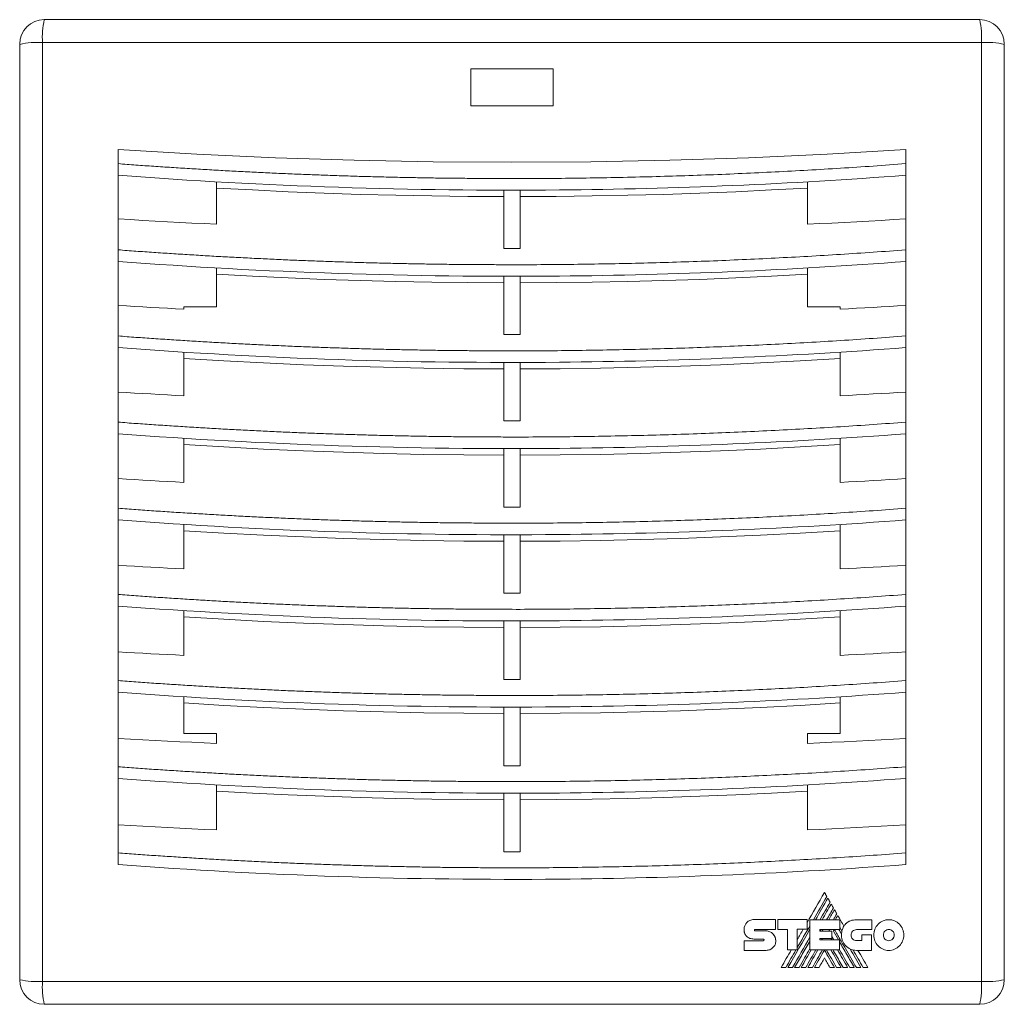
# Model space of a CAD drawing. Header units: millimetres. Extents: x 33 to 384, y 30 to 261.
# Tile 4 of 5: x 145 to 265, y 141 to 261. Entities that reach past the tile are written whole.
import ezdxf

# ---------------------------------------------------------------- set-up
doc = ezdxf.new("R2010")
doc.units = ezdxf.units.MM

msp = doc.modelspace()

# ---------------------------------------------------------------- linework, layer by layer
at = {"color": 7, "linetype": 'Continuous', "lineweight": 15}
for p, q in [((147.72, 260.54), (261.72, 260.54)), ((144.72, 143.54), (144.72, 257.54)), ((147.51, 257.75), (147.51, 143.32)), ((261.94, 257.75), (147.51, 257.75)), ((261.94, 143.32), (261.94, 257.75)), ((264.72, 257.54), (264.72, 143.54)), ((209.72, 254.54), (199.72, 254.54)), ((199.72, 254.54), (199.72, 250.04)), ((209.72, 250.04), (209.72, 254.54)), ((199.72, 250.04), (209.72, 250.04)), ((156.72, 244.7), (156.72, 242.99)), ((252.72, 244.7), (252.72, 242.99)), ((156.72, 242.99), (156.72, 241.57)), ((252.72, 242.99), (252.72, 241.57)), ((156.72, 241.57), (156.72, 234.17)), ((252.72, 234.17), (252.72, 241.57)), ((168.72, 235.6), (168.72, 240.78)), ((240.72, 240.78), (240.72, 235.6)), ((203.72, 232.67), (203.72, 239.76)), ((205.72, 239.76), (205.72, 232.67)), ((156.72, 234.17), (156.72, 232.49)), ((252.72, 234.17), (252.72, 232.49)), ((156.72, 232.49), (156.72, 231.07)), ((252.72, 232.49), (252.72, 231.07)), ((156.72, 231.07), (156.72, 223.64)), ((252.72, 223.64), (252.72, 231.07)), ((168.72, 225.54), (168.72, 230.28)), ((203.72, 222.16), (203.72, 229.26)), ((205.72, 229.26), (205.72, 222.16)), ((240.72, 230.28), (240.72, 225.54)), ((164.72, 225.54), (168.72, 225.54)), ((240.72, 225.54), (244.72, 225.54)), ((156.72, 223.64), (156.72, 221.99)), ((252.72, 223.64), (252.72, 221.99)), ((156.72, 221.99), (156.72, 220.57)), ((252.72, 221.99), (252.72, 220.57)), ((156.72, 220.57), (156.72, 213.11)), ((164.72, 214.7), (164.72, 220.02)), ((244.72, 220.02), (244.72, 214.7)), ((252.72, 213.11), (252.72, 220.57)), ((203.72, 211.65), (203.72, 218.76)), ((205.72, 218.76), (205.72, 211.65)), ((156.72, 213.11), (156.72, 211.49)), ((252.72, 213.11), (252.72, 211.49)), ((156.72, 211.49), (156.72, 210.07)), ((252.72, 211.49), (252.72, 210.07)), ((156.72, 210.07), (156.72, 202.59)), ((252.72, 202.59), (252.72, 210.07)), ((164.72, 204.15), (164.72, 209.52)), ((244.72, 209.52), (244.72, 204.15)), ((203.72, 201.14), (203.72, 208.26)), ((205.72, 208.26), (205.72, 201.14)), ((156.72, 202.59), (156.72, 200.99)), ((252.72, 202.59), (252.72, 200.99)), ((156.72, 200.99), (156.72, 199.57)), ((252.72, 200.99), (252.72, 199.57)), ((156.72, 199.57), (156.72, 192.06)), ((252.72, 192.06), (252.72, 199.57)), ((164.72, 193.61), (164.72, 199.02)), ((244.72, 199.02), (244.72, 193.61)), ((203.72, 190.63), (203.72, 197.76)), ((205.72, 197.76), (205.72, 190.63)), ((156.72, 192.06), (156.72, 190.49)), ((252.72, 192.06), (252.72, 190.49)), ((156.72, 190.49), (156.72, 189.07)), ((252.72, 190.49), (252.72, 189.07)), ((156.72, 189.07), (156.72, 181.53)), ((164.72, 183.06), (164.72, 188.52)), ((244.72, 188.52), (244.72, 183.06)), ((252.72, 181.53), (252.72, 189.07)), ((203.72, 180.13), (203.72, 187.26)), ((205.72, 187.26), (205.72, 180.13)), ((156.72, 181.53), (156.72, 179.99)), ((252.72, 181.53), (252.72, 179.99)), ((156.72, 179.99), (156.72, 178.57)), ((252.72, 179.99), (252.72, 178.57)), ((156.72, 178.57), (156.72, 171.01)), ((164.72, 173.54), (164.72, 178.02)), ((244.72, 178.02), (244.72, 173.54)), ((252.72, 171.01), (252.72, 178.57)), ((203.72, 169.62), (203.72, 176.76)), ((205.72, 176.76), (205.72, 169.62)), ((168.72, 173.54), (164.72, 173.54)), ((168.72, 172.33), (168.72, 173.54)), ((244.72, 173.54), (240.72, 173.54)), ((240.72, 173.54), (240.72, 172.33)), ((156.72, 171.01), (156.72, 169.49)), ((252.72, 171.01), (252.72, 169.49)), ((156.72, 169.49), (156.72, 168.07)), ((252.72, 169.49), (252.72, 168.07)), ((156.72, 168.07), (156.72, 160.48)), ((252.72, 160.48), (252.72, 168.07)), ((168.72, 161.79), (168.72, 167.28)), ((240.72, 167.28), (240.72, 161.79)), ((203.72, 159.11), (203.72, 166.26)), ((205.72, 166.26), (205.72, 159.11)), ((156.72, 160.48), (156.72, 158.99)), ((252.72, 160.48), (252.72, 158.99)), ((156.72, 158.99), (156.72, 157.57)), ((252.72, 158.99), (252.72, 157.57)), ((240.68, 150.86), (237.12, 150.86)), ((248.56, 150.84), (246.7, 150.84)), ((234.33, 149.67), (236.85, 149.67)), ((242.24, 149.66), (244.67, 149.66)), ((243.69, 149.46), (242.24, 149.46)), ((248.52, 149.01), (247.34, 149.01)), ((248.52, 147.11), (248.52, 149.01)), ((235.36, 148.29), (233, 148.29)), ((244.65, 148.38), (242.24, 148.38)), ((241.59, 145.03), (242.14, 145.03)), ((147.51, 143.32), (261.94, 143.32)), ((261.72, 140.54), (147.72, 140.54))]:
    msp.add_line(p, q, dxfattribs=at)
at = {"color": 7, "linetype": 'Continuous', "lineweight": 0}
for p, q in [((164.72, 225.25), (164.72, 225.54)), ((244.72, 225.54), (244.72, 225.25)), ((236.85, 150.86), (234.17, 150.86)), ((236.85, 149.67), (236.85, 150.86)), ((237.12, 150.86), (237.12, 149.67)), ((240.68, 149.68), (240.68, 150.86)), ((244.67, 150.85), (241.04, 150.85)), ((241.04, 150.85), (241.04, 147.16)), ((244.67, 149.66), (244.67, 150.85)), ((248.56, 149.64), (248.56, 150.84)), ((233, 149.66), (233, 149.66)), ((233, 149.66), (233, 149.66)), ((235.7, 149.48), (234.33, 149.48)), ((237.12, 149.67), (238.28, 149.67)), ((238.28, 149.67), (238.28, 147.16)), ((239.49, 147.16), (239.49, 149.68)), ((239.49, 149.68), (240.68, 149.68)), ((242.24, 149.46), (242.24, 149.66)), ((243.69, 148.56), (243.69, 149.46)), ((243.95, 148.38), (243.69, 148.84)), ((244.5, 148.38), (243.89, 149.44)), ((244.5, 148.38), (243.89, 149.44)), ((246.7, 149.64), (248.56, 149.64)), ((247.34, 149.01), (247.34, 148.3)), ((233, 148.29), (233, 147.11)), ((234.18, 148.49), (235.36, 148.49)), ((242.24, 148.38), (242.24, 148.56)), ((242.24, 148.56), (243.69, 148.56)), ((244.65, 147.16), (244.65, 148.38)), ((247.34, 148.3), (246.7, 148.3)), ((233, 147.11), (235.7, 147.11)), ((238.28, 147.16), (239.49, 147.16)), ((241.04, 147.16), (244.65, 147.16)), ((246.71, 147.11), (248.52, 147.11)), ((237.53, 145.03), (238.1, 145.03)), ((238.36, 145.03), (238.91, 145.03)), ((239.17, 145.03), (239.72, 145.03)), ((239.97, 145.03), (240.52, 145.03)), ((240.78, 145.03), (241.33, 145.03)), ((243.47, 145.03), (244.02, 145.03)), ((244.27, 145.03), (244.83, 145.03)), ((245.08, 145.03), (245.63, 145.03)), ((245.88, 145.03), (246.44, 145.03)), ((246.69, 145.03), (247.24, 145.03)), ((247.52, 145.03), (248.08, 145.03))]:
    msp.add_line(p, q, dxfattribs=at)
at = {"color": 7, "linetype": 'Continuous', "lineweight": 15, "flags": 128}
for points in [[(252.72, 244.7), (243.14, 244.15), (233.55, 243.72), (223.94, 243.42), (214.34, 243.23), (204.72, 243.17), (195.11, 243.23), (185.5, 243.42), (175.9, 243.72), (166.3, 244.15), (156.72, 244.7)], [(168.72, 235.6), (167.22, 235.68), (165.72, 235.75), (164.22, 235.83), (162.72, 235.91), (161.22, 236), (159.72, 236.08), (158.22, 236.17), (156.72, 236.27)], [(252.72, 236.27), (251.22, 236.17), (249.72, 236.08), (248.23, 236), (246.73, 235.91), (245.23, 235.83), (243.72, 235.75), (242.22, 235.68), (240.72, 235.6)], [(203.72, 232.67), (203.97, 232.67), (204.22, 232.67), (204.47, 232.67), (204.72, 232.67), (204.97, 232.67), (205.22, 232.67), (205.47, 232.67), (205.72, 232.67)], [(164.72, 225.25), (163.72, 225.3), (162.72, 225.36), (161.72, 225.41), (160.72, 225.47), (159.72, 225.53), (158.72, 225.59), (157.72, 225.65), (156.72, 225.71)], [(252.72, 225.71), (251.72, 225.65), (250.72, 225.59), (249.72, 225.53), (248.72, 225.47), (247.72, 225.41), (246.72, 225.36), (245.72, 225.3), (244.72, 225.25)], [(203.72, 222.16), (203.97, 222.16), (204.22, 222.16), (204.47, 222.16), (204.72, 222.16), (204.97, 222.16), (205.22, 222.16), (205.47, 222.16), (205.72, 222.16)], [(164.72, 214.7), (163.72, 214.75), (162.72, 214.81), (161.72, 214.86), (160.72, 214.92), (159.72, 214.97), (158.72, 215.03), (157.72, 215.09), (156.72, 215.15)], [(252.72, 215.15), (251.72, 215.09), (250.72, 215.03), (249.72, 214.97), (248.72, 214.92), (247.72, 214.86), (246.72, 214.81), (245.72, 214.75), (244.72, 214.7)], [(203.72, 211.65), (203.97, 211.65), (204.22, 211.65), (204.47, 211.65), (204.72, 211.65), (204.97, 211.65), (205.22, 211.65), (205.47, 211.65), (205.72, 211.65)], [(164.72, 204.15), (163.72, 204.2), (162.72, 204.26), (161.72, 204.31), (160.72, 204.36), (159.72, 204.42), (158.72, 204.48), (157.72, 204.54), (156.72, 204.6)], [(252.72, 204.6), (251.72, 204.54), (250.72, 204.48), (249.72, 204.42), (248.72, 204.36), (247.72, 204.31), (246.72, 204.26), (245.72, 204.2), (244.72, 204.15)], [(203.72, 201.14), (203.97, 201.14), (204.22, 201.14), (204.47, 201.14), (204.72, 201.14), (204.97, 201.14), (205.22, 201.14), (205.47, 201.14), (205.72, 201.14)], [(164.72, 193.61), (163.72, 193.66), (162.72, 193.71), (161.72, 193.76), (160.72, 193.81), (159.72, 193.87), (158.72, 193.93), (157.72, 193.98), (156.72, 194.04)], [(252.72, 194.04), (251.72, 193.98), (250.72, 193.93), (249.72, 193.87), (248.72, 193.81), (247.72, 193.76), (246.72, 193.71), (245.72, 193.66), (244.72, 193.61)], [(203.72, 190.63), (203.97, 190.63), (204.22, 190.63), (204.47, 190.63), (204.72, 190.63), (204.97, 190.63), (205.22, 190.63), (205.47, 190.63), (205.72, 190.63)], [(164.72, 183.06), (163.72, 183.11), (162.72, 183.16), (161.72, 183.21), (160.72, 183.27), (159.72, 183.32), (158.72, 183.38), (157.72, 183.43), (156.72, 183.49)], [(252.72, 183.49), (251.72, 183.43), (250.72, 183.38), (249.72, 183.32), (248.72, 183.27), (247.72, 183.21), (246.72, 183.16), (245.72, 183.11), (244.72, 183.06)], [(203.72, 180.13), (203.97, 180.13), (204.22, 180.13), (204.47, 180.13), (204.72, 180.13), (204.97, 180.13), (205.22, 180.13), (205.47, 180.13), (205.72, 180.13)], [(168.72, 172.33), (167.22, 172.4), (165.72, 172.47), (164.22, 172.54), (162.72, 172.62), (161.22, 172.69), (159.72, 172.77), (158.22, 172.86), (156.72, 172.94)], [(252.72, 172.94), (251.22, 172.86), (249.72, 172.77), (248.22, 172.69), (246.72, 172.62), (245.22, 172.54), (243.72, 172.47), (242.22, 172.4), (240.72, 172.33)], [(203.72, 169.62), (203.97, 169.62), (204.22, 169.62), (204.47, 169.62), (204.72, 169.62), (204.97, 169.62), (205.22, 169.62), (205.47, 169.62), (205.72, 169.62)], [(168.72, 161.79), (167.22, 161.86), (165.72, 161.93), (164.22, 162), (162.72, 162.07), (161.22, 162.15), (159.72, 162.23), (158.22, 162.31), (156.72, 162.39)], [(252.72, 162.39), (251.22, 162.31), (249.72, 162.23), (248.22, 162.15), (246.72, 162.07), (245.22, 162), (243.72, 161.93), (242.22, 161.86), (240.72, 161.79)], [(203.72, 159.11), (203.97, 159.11), (204.22, 159.11), (204.47, 159.11), (204.72, 159.11), (204.97, 159.11), (205.22, 159.11), (205.47, 159.11), (205.72, 159.11)], [(242.81, 154.17), (242.54, 153.7), (242.28, 153.24), (242.01, 152.78), (241.74, 152.32), (241.48, 151.86), (241.21, 151.4), (240.94, 150.94), (240.68, 150.48)], [(242.27, 150.85), (242.42, 151.11), (242.57, 151.38), (242.73, 151.65), (242.88, 151.91), (243.04, 152.18), (243.19, 152.45), (243.34, 152.71), (243.5, 152.98)], [(243.5, 152.98), (243.46, 153.04), (243.43, 153.1), (243.39, 153.16), (243.36, 153.22), (243.32, 153.28), (243.29, 153.34), (243.25, 153.4), (243.22, 153.46)], [(243.07, 150.85), (243.18, 151.03), (243.28, 151.2), (243.39, 151.38), (243.49, 151.56), (243.59, 151.74), (243.7, 151.92), (243.8, 152.1), (243.9, 152.28)], [(243.89, 150.85), (243.94, 150.94), (244, 151.03), (244.05, 151.12), (244.1, 151.21), (244.15, 151.3), (244.2, 151.39), (244.26, 151.48), (244.31, 151.57)], [(244.43, 151.36), (244.39, 151.29), (244.36, 151.23), (244.32, 151.17), (244.28, 151.1), (244.25, 151.04), (244.21, 150.97), (244.17, 150.91), (244.13, 150.85)], [(241.04, 149.68), (240.7, 149.1), (240.37, 148.52), (240.03, 147.94), (239.7, 147.36), (239.36, 146.78), (239.03, 146.2), (238.69, 145.62), (238.36, 145.03)], [(239.72, 145.03), (239.88, 145.32), (240.05, 145.61), (240.21, 145.89), (240.38, 146.18), (240.54, 146.46), (240.71, 146.75), (240.87, 147.03), (241.04, 147.32)], [(241.2, 147.16), (241.04, 146.9), (240.89, 146.63), (240.74, 146.37), (240.58, 146.1), (240.43, 145.83), (240.28, 145.57), (240.12, 145.3), (239.97, 145.03)], [(240.52, 145.03), (240.68, 145.3), (240.83, 145.57), (240.99, 145.83), (241.14, 146.1), (241.29, 146.37), (241.45, 146.63), (241.6, 146.9), (241.76, 147.16)], [(242.01, 147.16), (241.85, 146.9), (241.7, 146.63), (241.55, 146.37), (241.39, 146.1), (241.24, 145.83), (241.09, 145.57), (240.93, 145.3), (240.78, 145.03)], [(241.33, 145.03), (241.49, 145.3), (241.64, 145.57), (241.8, 145.83), (241.95, 146.1), (242.1, 146.37), (242.26, 146.63), (242.41, 146.9), (242.57, 147.16)], [(242.8, 147.15), (242.65, 146.88), (242.5, 146.62), (242.35, 146.36), (242.19, 146.09), (242.04, 145.83), (241.89, 145.56), (241.74, 145.3), (241.59, 145.03)], [(243.04, 147.16), (243.19, 146.9), (243.35, 146.63), (243.5, 146.37), (243.66, 146.1), (243.81, 145.83), (243.97, 145.57), (244.12, 145.3), (244.27, 145.03)], [(244.83, 145.03), (244.67, 145.3), (244.52, 145.57), (244.36, 145.83), (244.21, 146.1), (244.05, 146.37), (243.9, 146.63), (243.75, 146.9), (243.59, 147.16)], [(248.08, 145.03), (247.94, 145.29), (247.79, 145.55), (247.64, 145.81), (247.49, 146.07), (247.34, 146.33), (247.19, 146.59), (247.04, 146.85), (246.89, 147.11)], [(242.8, 146.18), (242.89, 146.04), (242.97, 145.89), (243.05, 145.75), (243.13, 145.61), (243.22, 145.46), (243.3, 145.32), (243.38, 145.18), (243.47, 145.03)]]:
    msp.add_lwpolyline(points, dxfattribs=at)
at = {"color": 7, "linetype": 'Continuous', "lineweight": 0, "flags": 128}
for points in [[(168.72, 240.02), (173.09, 239.78), (177.46, 239.57), (181.83, 239.39), (186.21, 239.25), (190.58, 239.13), (194.96, 239.05), (199.34, 238.99), (203.72, 238.97)], [(205.72, 238.97), (210.1, 238.99), (214.48, 239.05), (218.86, 239.13), (223.24, 239.25), (227.61, 239.39), (231.99, 239.57), (236.36, 239.78), (240.72, 240.02)], [(168.72, 229.52), (173.09, 229.28), (177.46, 229.07), (181.83, 228.89), (186.21, 228.75), (190.58, 228.63), (194.96, 228.55), (199.34, 228.49), (203.72, 228.47)], [(205.72, 228.47), (210.1, 228.49), (214.48, 228.55), (218.86, 228.63), (223.24, 228.75), (227.61, 228.89), (231.99, 229.07), (236.36, 229.28), (240.72, 229.52)], [(164.72, 219.26), (169.59, 218.97), (174.45, 218.71), (179.33, 218.49), (184.2, 218.31), (189.08, 218.17), (193.96, 218.06), (198.84, 218), (203.72, 217.97)], [(205.72, 217.97), (210.6, 218), (215.49, 218.06), (220.37, 218.17), (225.24, 218.31), (230.12, 218.49), (234.99, 218.71), (239.86, 218.97), (244.72, 219.26)], [(164.72, 208.76), (169.59, 208.47), (174.45, 208.21), (179.33, 207.99), (184.2, 207.81), (189.08, 207.67), (193.96, 207.56), (198.84, 207.5), (203.72, 207.47)], [(205.72, 207.47), (210.6, 207.5), (215.49, 207.56), (220.37, 207.67), (225.24, 207.81), (230.12, 207.99), (234.99, 208.21), (239.86, 208.47), (244.72, 208.76)], [(164.72, 198.26), (169.59, 197.97), (174.45, 197.71), (179.33, 197.49), (184.2, 197.31), (189.08, 197.17), (193.96, 197.06), (198.84, 197), (203.72, 196.97)], [(205.72, 196.97), (210.6, 197), (215.49, 197.06), (220.37, 197.17), (225.24, 197.31), (230.12, 197.49), (234.99, 197.71), (239.86, 197.97), (244.72, 198.26)], [(164.72, 187.76), (169.59, 187.47), (174.45, 187.21), (179.33, 186.99), (184.2, 186.81), (189.08, 186.67), (193.96, 186.56), (198.84, 186.5), (203.72, 186.47)], [(205.72, 186.47), (210.6, 186.5), (215.49, 186.56), (220.37, 186.67), (225.24, 186.81), (230.12, 186.99), (234.99, 187.21), (239.86, 187.47), (244.72, 187.76)], [(164.72, 177.26), (169.59, 176.97), (174.45, 176.71), (179.33, 176.49), (184.2, 176.31), (189.08, 176.17), (193.96, 176.06), (198.84, 176), (203.72, 175.97)], [(205.72, 175.97), (210.6, 176), (215.49, 176.06), (220.37, 176.17), (225.24, 176.31), (230.12, 176.49), (234.99, 176.71), (239.86, 176.97), (244.72, 177.26)], [(168.72, 166.52), (173.09, 166.28), (177.46, 166.07), (181.83, 165.89), (186.21, 165.75), (190.58, 165.63), (194.96, 165.55), (199.34, 165.49), (203.72, 165.47)], [(205.72, 165.47), (210.1, 165.49), (214.48, 165.55), (218.86, 165.63), (223.24, 165.75), (227.61, 165.89), (231.99, 166.07), (236.36, 166.28), (240.72, 166.52)], [(241.46, 150.85), (241.66, 151.2), (241.87, 151.55), (242.07, 151.91), (242.28, 152.26), (242.48, 152.62), (242.68, 152.97), (242.89, 153.33), (243.09, 153.68)], [(243.09, 153.68), (243.06, 153.74), (243.02, 153.8), (242.99, 153.86), (242.95, 153.92), (242.92, 153.98), (242.88, 154.04), (242.84, 154.11), (242.81, 154.17)], [(243.22, 153.46), (243.03, 153.13), (242.84, 152.81), (242.65, 152.48), (242.46, 152.15), (242.28, 151.83), (242.09, 151.5), (241.9, 151.17), (241.71, 150.85)], [(243.9, 152.28), (243.87, 152.34), (243.83, 152.4), (243.8, 152.46), (243.76, 152.52), (243.73, 152.58), (243.69, 152.64), (243.66, 152.7), (243.62, 152.76)], [(244.03, 152.06), (243.94, 151.91), (243.85, 151.76), (243.76, 151.61), (243.68, 151.45), (243.59, 151.3), (243.5, 151.15), (243.41, 151), (243.32, 150.85)], [(244.31, 151.57), (244.27, 151.63), (244.24, 151.69), (244.2, 151.75), (244.17, 151.82), (244.13, 151.88), (244.1, 151.94), (244.06, 152), (244.03, 152.06)], [(245.18, 150.07), (245.08, 150.23), (244.99, 150.39), (244.9, 150.55), (244.8, 150.71), (244.71, 150.87), (244.62, 151.04), (244.52, 151.2), (244.43, 151.36)], [(239.49, 147.44), (239.68, 147.77), (239.88, 148.11), (240.07, 148.44), (240.26, 148.78), (240.46, 149.11), (240.65, 149.45), (240.84, 149.78), (241.04, 150.12)], [(240.21, 149.68), (240.12, 149.52), (240.03, 149.36), (239.94, 149.21), (239.85, 149.05), (239.76, 148.89), (239.67, 148.74), (239.58, 148.58), (239.49, 148.42)], [(242.27, 149.46), (242.29, 149.48), (242.3, 149.51), (242.32, 149.53), (242.33, 149.56), (242.34, 149.58), (242.36, 149.61), (242.37, 149.63), (242.39, 149.66)], [(242.64, 149.66), (242.62, 149.63), (242.61, 149.61), (242.59, 149.58), (242.58, 149.56), (242.57, 149.53), (242.55, 149.51), (242.54, 149.48), (242.52, 149.46)], [(243.45, 149.66), (243.43, 149.63), (243.42, 149.61), (243.4, 149.58), (243.39, 149.56), (243.38, 149.53), (243.36, 149.51), (243.35, 149.48), (243.33, 149.46)], [(243.89, 149.44), (243.9, 149.47), (243.92, 149.5), (243.94, 149.52), (243.95, 149.55), (243.97, 149.58), (243.98, 149.6), (244, 149.63), (244.01, 149.66)], [(244.89, 149.11), (244.85, 149.18), (244.81, 149.25), (244.77, 149.31), (244.73, 149.38), (244.69, 149.45), (244.65, 149.52), (244.61, 149.59), (244.57, 149.66)], [(238.91, 145.03), (239.18, 145.5), (239.44, 145.96), (239.71, 146.42), (239.97, 146.88), (240.24, 147.34), (240.51, 147.8), (240.77, 148.26), (241.04, 148.72)], [(242.46, 148.38), (242.47, 148.4), (242.49, 148.42), (242.5, 148.45), (242.51, 148.47), (242.53, 148.49), (242.54, 148.51), (242.55, 148.54), (242.57, 148.56)], [(243.69, 148.38), (243.68, 148.4), (243.67, 148.42), (243.65, 148.45), (243.64, 148.47), (243.63, 148.49), (243.61, 148.51), (243.6, 148.54), (243.59, 148.56)], [(238.76, 147.16), (238.61, 146.9), (238.45, 146.63), (238.3, 146.37), (238.15, 146.1), (237.99, 145.83), (237.84, 145.57), (237.69, 145.3), (237.53, 145.03)], [(238.1, 145.03), (238.26, 145.3), (238.41, 145.57), (238.56, 145.83), (238.72, 146.1), (238.87, 146.37), (239.02, 146.63), (239.18, 146.9), (239.33, 147.16)], [(244.02, 145.03), (243.87, 145.3), (243.72, 145.56), (243.56, 145.83), (243.41, 146.09), (243.26, 146.36), (243.11, 146.62), (242.96, 146.88), (242.8, 147.15)], [(245.63, 145.03), (245.48, 145.3), (245.32, 145.57), (245.17, 145.83), (245.01, 146.1), (244.86, 146.37), (244.7, 146.63), (244.55, 146.9), (244.4, 147.16)], [(247.24, 145.03), (247.08, 145.31), (246.92, 145.59), (246.76, 145.87), (246.6, 146.15), (246.44, 146.43), (246.27, 146.71), (246.11, 146.99), (245.95, 147.27)], [(242.14, 145.03), (242.22, 145.18), (242.3, 145.32), (242.39, 145.46), (242.47, 145.61), (242.55, 145.75), (242.64, 145.89), (242.72, 146.04), (242.8, 146.18)]]:
    msp.add_lwpolyline(points, dxfattribs=at)
at = {"color": 7, "linetype": 'Continuous', "lineweight": 15}
for centre, radius, start, end in [((147.72, 257.54), 3, 90, 180), ((157.13, 258.41), 9.65, 167.272, 183.9187), ((252.31, 258.41), 9.65, 356.0814, 12.7278), ((261.72, 257.54), 3, 0, 90), ((146.85, 248.12), 9.65, 86.0813, 102.728), ((262.6, 248.12), 9.65, 77.272, 93.9187), ((146.85, 152.95), 9.65, 257.2722, 273.9186), ((147.72, 143.54), 3, 180, 270), ((157.13, 142.66), 9.65, 176.0813, 192.728), ((261.72, 143.54), 3, 270, 0), ((252.31, 142.66), 9.65, 347.2721, 3.9186), ((262.6, 152.95), 9.65, 266.0814, 282.7279)]:
    msp.add_arc(centre, radius, start, end, dxfattribs=at)
for points, knots in [([(156.72, 242.99), (157.45, 242.93), (158.89, 242.82), (161.06, 242.67), (163.24, 242.53), (165.41, 242.39), (167.59, 242.26), (169.76, 242.13), (171.94, 242.02), (174.12, 241.91), (176.3, 241.81), (178.48, 241.71), (180.66, 241.63), (182.84, 241.55), (185.02, 241.48), (187.21, 241.41), (189.39, 241.36), (191.58, 241.31), (193.77, 241.27), (195.96, 241.23), (198.15, 241.21), (200.34, 241.19), (202.53, 241.18), (205.34, 241.17), (208.75, 241.18), (212.76, 241.22), (216.78, 241.29), (220.79, 241.37), (224.79, 241.49), (228.79, 241.62), (232.79, 241.79), (236.79, 241.98), (240.78, 242.19), (244.76, 242.43), (248.74, 242.69), (251.4, 242.89), (252.72, 242.99)], [0, 0, 0, 0, 0.0226894, 0.045379, 0.0680694, 0.090761, 0.1134544, 0.1361502, 0.1588489, 0.181551, 0.2042571, 0.2269677, 0.2496834, 0.2724046, 0.2951319, 0.3178659, 0.3406071, 0.3633561, 0.3861133, 0.4088792, 0.4316546, 0.4544398, 0.4772353, 0.5000419, 0.5418465, 0.5836144, 0.6253489, 0.6670533, 0.7087308, 0.7503848, 0.7920186, 0.8336355, 0.8752387, 0.9168317, 0.9584177, 1, 1, 1, 1]), ([(156.72, 241.57), (174.57, 240.22), (206.67, 239.16), (238.7, 240.51), (252.72, 241.57)], [0, 0, 0, 0, 0.56, 1, 1, 1, 1]), ([(156.72, 232.49), (157.45, 232.43), (158.89, 232.32), (161.06, 232.17), (163.24, 232.03), (165.41, 231.89), (167.59, 231.76), (169.76, 231.63), (171.94, 231.52), (174.12, 231.41), (176.3, 231.31), (178.48, 231.21), (180.66, 231.13), (182.84, 231.05), (185.02, 230.98), (187.21, 230.91), (189.39, 230.86), (191.58, 230.81), (193.77, 230.77), (195.96, 230.73), (198.15, 230.71), (200.34, 230.69), (202.53, 230.68), (205.34, 230.67), (208.75, 230.68), (212.76, 230.72), (216.78, 230.79), (220.79, 230.87), (224.79, 230.99), (228.79, 231.12), (232.79, 231.29), (236.79, 231.48), (240.78, 231.69), (244.76, 231.93), (248.74, 232.19), (251.4, 232.39), (252.72, 232.49)], [0, 0, 0, 0, 0.022689, 0.045379, 0.068069, 0.090761, 0.113454, 0.13615, 0.158849, 0.181551, 0.204257, 0.226968, 0.249683, 0.272405, 0.295132, 0.317866, 0.340607, 0.363356, 0.386113, 0.408879, 0.431655, 0.45444, 0.477235, 0.500042, 0.541846, 0.583614, 0.625349, 0.667053, 0.708731, 0.750385, 0.792019, 0.833635, 0.875239, 0.916832, 0.958418, 1, 1, 1, 1]), ([(156.72, 231.07), (174.57, 229.72), (206.67, 228.66), (238.7, 230.01), (252.72, 231.07)], [0, 0, 0, 0, 0.56, 1, 1, 1, 1]), ([(156.72, 221.99), (157.45, 221.93), (158.89, 221.82), (161.06, 221.67), (163.24, 221.53), (165.41, 221.39), (167.59, 221.26), (169.76, 221.13), (171.94, 221.02), (174.12, 220.91), (176.3, 220.81), (178.48, 220.71), (180.66, 220.63), (182.84, 220.55), (185.02, 220.48), (187.21, 220.41), (189.39, 220.36), (191.58, 220.31), (193.77, 220.27), (195.96, 220.23), (198.15, 220.21), (200.34, 220.19), (202.53, 220.18), (205.34, 220.17), (208.75, 220.18), (212.76, 220.22), (216.78, 220.29), (220.79, 220.37), (224.79, 220.49), (228.79, 220.62), (232.79, 220.79), (236.79, 220.98), (240.78, 221.19), (244.76, 221.43), (248.74, 221.69), (251.4, 221.89), (252.72, 221.99)], [0, 0, 0, 0, 0.022689, 0.045379, 0.068069, 0.090761, 0.113454, 0.13615, 0.158849, 0.181551, 0.204257, 0.226968, 0.249683, 0.272405, 0.295132, 0.317866, 0.340607, 0.363356, 0.386113, 0.408879, 0.431655, 0.45444, 0.477235, 0.500042, 0.541846, 0.583614, 0.625349, 0.667053, 0.708731, 0.750385, 0.792019, 0.833635, 0.875239, 0.916832, 0.958418, 1, 1, 1, 1]), ([(156.72, 220.57), (174.57, 219.22), (206.67, 218.16), (238.7, 219.51), (252.72, 220.57)], [0, 0, 0, 0, 0.56, 1, 1, 1, 1]), ([(156.72, 211.49), (157.45, 211.43), (158.89, 211.32), (161.06, 211.17), (163.24, 211.03), (165.41, 210.89), (167.59, 210.76), (169.76, 210.63), (171.94, 210.52), (174.12, 210.41), (176.3, 210.31), (178.48, 210.21), (180.66, 210.13), (182.84, 210.05), (185.02, 209.98), (187.21, 209.91), (189.39, 209.86), (191.58, 209.81), (193.77, 209.77), (195.96, 209.73), (198.15, 209.71), (200.34, 209.69), (202.53, 209.68), (205.34, 209.67), (208.75, 209.68), (212.76, 209.72), (216.78, 209.79), (220.79, 209.87), (224.79, 209.99), (228.79, 210.12), (232.79, 210.29), (236.79, 210.48), (240.78, 210.69), (244.76, 210.93), (248.74, 211.19), (251.4, 211.39), (252.72, 211.49)], [0, 0, 0, 0, 0.022689, 0.045379, 0.068069, 0.090761, 0.113454, 0.13615, 0.158849, 0.181551, 0.204257, 0.226968, 0.249683, 0.272405, 0.295132, 0.317866, 0.340607, 0.363356, 0.386113, 0.408879, 0.431655, 0.45444, 0.477235, 0.500042, 0.541846, 0.583614, 0.625349, 0.667053, 0.708731, 0.750385, 0.792019, 0.833635, 0.875239, 0.916832, 0.958418, 1, 1, 1, 1]), ([(156.72, 210.07), (174.57, 208.72), (206.67, 207.66), (238.7, 209.01), (252.72, 210.07)], [0, 0, 0, 0, 0.56, 1, 1, 1, 1]), ([(156.72, 200.99), (157.45, 200.93), (158.89, 200.82), (161.06, 200.67), (163.24, 200.53), (165.41, 200.39), (167.59, 200.26), (169.76, 200.13), (171.94, 200.02), (174.12, 199.91), (176.3, 199.81), (178.48, 199.71), (180.66, 199.63), (182.84, 199.55), (185.02, 199.48), (187.21, 199.41), (189.39, 199.36), (191.58, 199.31), (193.77, 199.27), (195.96, 199.23), (198.15, 199.21), (200.34, 199.19), (202.53, 199.18), (205.34, 199.17), (208.75, 199.18), (212.76, 199.22), (216.78, 199.29), (220.79, 199.37), (224.79, 199.49), (228.79, 199.62), (232.79, 199.79), (236.79, 199.98), (240.78, 200.19), (244.76, 200.43), (248.74, 200.69), (251.4, 200.89), (252.72, 200.99)], [0, 0, 0, 0, 0.022689, 0.045379, 0.068069, 0.090761, 0.113454, 0.13615, 0.158849, 0.181551, 0.204257, 0.226968, 0.249683, 0.272405, 0.295132, 0.317866, 0.340607, 0.363356, 0.386113, 0.408879, 0.431655, 0.45444, 0.477235, 0.500042, 0.541846, 0.583614, 0.625349, 0.667053, 0.708731, 0.750385, 0.792019, 0.833635, 0.875239, 0.916832, 0.958418, 1, 1, 1, 1]), ([(156.72, 199.57), (174.57, 198.22), (206.67, 197.16), (238.7, 198.51), (252.72, 199.57)], [0, 0, 0, 0, 0.56, 1, 1, 1, 1]), ([(156.72, 190.49), (157.45, 190.43), (158.89, 190.32), (161.06, 190.17), (163.24, 190.03), (165.41, 189.89), (167.59, 189.76), (169.76, 189.63), (171.94, 189.52), (174.12, 189.41), (176.3, 189.31), (178.48, 189.21), (180.66, 189.13), (182.84, 189.05), (185.02, 188.98), (187.21, 188.91), (189.39, 188.86), (191.58, 188.81), (193.77, 188.77), (195.96, 188.73), (198.15, 188.71), (200.34, 188.69), (202.53, 188.68), (205.34, 188.67), (208.75, 188.68), (212.76, 188.72), (216.78, 188.79), (220.79, 188.87), (224.79, 188.99), (228.79, 189.12), (232.79, 189.29), (236.79, 189.48), (240.78, 189.69), (244.76, 189.93), (248.74, 190.19), (251.4, 190.39), (252.72, 190.49)], [0, 0, 0, 0, 0.0226894, 0.045379, 0.0680694, 0.090761, 0.1134544, 0.1361502, 0.1588489, 0.181551, 0.2042571, 0.2269677, 0.2496834, 0.2724046, 0.2951319, 0.3178659, 0.3406071, 0.3633561, 0.3861133, 0.4088792, 0.4316546, 0.4544398, 0.4772353, 0.5000419, 0.5418465, 0.5836144, 0.6253489, 0.6670533, 0.7087308, 0.7503848, 0.7920186, 0.8336355, 0.8752387, 0.9168317, 0.9584177, 1, 1, 1, 1]), ([(156.72, 189.07), (174.57, 187.72), (206.67, 186.66), (238.7, 188.01), (252.72, 189.07)], [0, 0, 0, 0, 0.56, 1, 1, 1, 1]), ([(156.72, 179.99), (157.45, 179.93), (158.89, 179.82), (161.06, 179.67), (163.24, 179.53), (165.41, 179.39), (167.59, 179.26), (169.76, 179.13), (171.94, 179.02), (174.12, 178.91), (176.3, 178.81), (178.48, 178.71), (180.66, 178.63), (182.84, 178.55), (185.02, 178.48), (187.21, 178.41), (189.39, 178.36), (191.58, 178.31), (193.77, 178.27), (195.96, 178.23), (198.15, 178.21), (200.34, 178.19), (202.53, 178.18), (205.34, 178.17), (208.75, 178.18), (212.76, 178.22), (216.78, 178.29), (220.79, 178.37), (224.79, 178.49), (228.79, 178.62), (232.79, 178.79), (236.79, 178.98), (240.78, 179.19), (244.76, 179.43), (248.74, 179.69), (251.4, 179.89), (252.72, 179.99)], [0, 0, 0, 0, 0.022689, 0.045379, 0.068069, 0.090761, 0.113454, 0.13615, 0.158849, 0.181551, 0.204257, 0.226968, 0.249683, 0.272405, 0.295132, 0.317866, 0.340607, 0.363356, 0.386113, 0.408879, 0.431655, 0.45444, 0.477235, 0.500042, 0.541846, 0.583614, 0.625349, 0.667053, 0.708731, 0.750385, 0.792019, 0.833635, 0.875239, 0.916832, 0.958418, 1, 1, 1, 1]), ([(156.72, 178.57), (174.57, 177.22), (206.67, 176.16), (238.7, 177.51), (252.72, 178.57)], [0, 0, 0, 0, 0.56, 1, 1, 1, 1]), ([(156.72, 169.49), (157.45, 169.43), (158.89, 169.32), (161.06, 169.17), (163.24, 169.03), (165.41, 168.89), (167.59, 168.76), (169.76, 168.63), (171.94, 168.52), (174.12, 168.41), (176.3, 168.31), (178.48, 168.21), (180.66, 168.13), (182.84, 168.05), (185.02, 167.98), (187.21, 167.91), (189.39, 167.86), (191.58, 167.81), (193.77, 167.77), (195.96, 167.73), (198.15, 167.71), (200.34, 167.69), (202.53, 167.68), (205.34, 167.67), (208.75, 167.68), (212.76, 167.72), (216.78, 167.79), (220.79, 167.87), (224.79, 167.99), (228.79, 168.12), (232.79, 168.29), (236.79, 168.48), (240.78, 168.69), (244.76, 168.93), (248.74, 169.19), (251.4, 169.39), (252.72, 169.49)], [0, 0, 0, 0, 0.022689, 0.045379, 0.068069, 0.090761, 0.113454, 0.13615, 0.158849, 0.181551, 0.204257, 0.226968, 0.249683, 0.272405, 0.295132, 0.317866, 0.340607, 0.363356, 0.386113, 0.408879, 0.431655, 0.45444, 0.477235, 0.500042, 0.541846, 0.583614, 0.625349, 0.667053, 0.708731, 0.750385, 0.792019, 0.833635, 0.875239, 0.916832, 0.958418, 1, 1, 1, 1]), ([(156.72, 168.07), (174.57, 166.72), (206.67, 165.66), (238.7, 167.01), (252.72, 168.07)], [0, 0, 0, 0, 0.56, 1, 1, 1, 1]), ([(156.72, 158.99), (157.45, 158.93), (158.89, 158.82), (161.06, 158.67), (163.24, 158.53), (165.41, 158.39), (167.59, 158.26), (169.76, 158.13), (171.94, 158.02), (174.12, 157.91), (176.3, 157.81), (178.48, 157.71), (180.66, 157.63), (182.84, 157.55), (185.02, 157.48), (187.21, 157.41), (189.39, 157.36), (191.58, 157.31), (193.77, 157.27), (195.96, 157.23), (198.15, 157.21), (200.34, 157.19), (202.53, 157.18), (205.34, 157.17), (208.75, 157.18), (212.76, 157.22), (216.78, 157.29), (220.79, 157.37), (224.79, 157.49), (228.79, 157.62), (232.79, 157.79), (236.79, 157.98), (240.78, 158.19), (244.76, 158.43), (248.74, 158.69), (251.4, 158.89), (252.72, 158.99)], [0, 0, 0, 0, 0.022689, 0.045379, 0.068069, 0.090761, 0.113454, 0.13615, 0.158849, 0.181551, 0.204257, 0.226968, 0.249683, 0.272405, 0.295132, 0.317866, 0.340607, 0.363356, 0.386113, 0.408879, 0.431655, 0.45444, 0.477235, 0.500042, 0.541846, 0.583614, 0.625349, 0.667053, 0.708731, 0.750385, 0.792019, 0.833635, 0.875239, 0.916832, 0.958418, 1, 1, 1, 1]), ([(156.72, 157.57), (174.57, 156.22), (206.67, 155.16), (238.7, 156.51), (252.72, 157.57)], [0, 0, 0, 0, 0.56, 1, 1, 1, 1]), ([(243.62, 152.76), (243.44, 152.44), (243.07, 151.8), (242.7, 151.17), (242.52, 150.85)], [0, 0, 0, 0, 0.499225, 1, 1, 1, 1]), ([(246.69, 145.03), (246.25, 145.81), (245.8, 146.58), (245.13, 147.73), (244.91, 148.12), (244.46, 148.89), (244.22, 149.26), (244.02, 149.66)], [0, 0, 0, 0, 0.5, 0.5, 0.75, 0.75, 0.998471, 0.998471, 0.998471, 0.998471]), ([(244.89, 149.11), (244.88, 148.98), (244.88, 148.85), (244.91, 148.6), (244.94, 148.48), (245.02, 148.24), (245.07, 148.12), (245.2, 147.9), (245.27, 147.8), (245.53, 147.52), (245.74, 147.37), (246.08, 147.21), (246.21, 147.17), (246.46, 147.12), (246.58, 147.11), (246.71, 147.11)], [0, 0, 0, 0, 0.125, 0.125, 0.25, 0.25, 0.375, 0.375, 0.5, 0.5, 0.75, 0.75, 0.875, 0.875, 1, 1, 1, 1]), ([(246.24, 149.45), (246.3, 149.51), (246.37, 149.56), (246.53, 149.62), (246.61, 149.64), (246.7, 149.64)], [0, 0, 0, 0, 0.5, 0.5, 1, 1, 1, 1]), ([(248.82, 148.97), (248.82, 148.73), (248.86, 148.49), (249.05, 148.03), (249.18, 147.82), (249.35, 147.65)], [0, 0, 0, 0, 0.5, 0.5, 1, 1, 1, 1]), ([(251.31, 148.97), (251.31, 149.06), (251.29, 149.15), (251.23, 149.32), (251.18, 149.39), (251.11, 149.46)], [0, 0, 0, 0, 0.5, 0.5, 1, 1, 1, 1]), ([(241.04, 148.28), (240.73, 147.74), (240.1, 146.66), (239.48, 145.58), (239.17, 145.03)], [0, 0, 0, 0, 0.498152, 1, 1, 1, 1]), ([(246.7, 148.3), (246.61, 148.3), (246.53, 148.32), (246.37, 148.38), (246.3, 148.43), (246.24, 148.5)], [0, 0, 0, 0, 0.5, 0.5, 1, 1, 1, 1]), ([(235.7, 147.11), (235.85, 147.11), (236, 147.14), (236.29, 147.25), (236.42, 147.34), (236.53, 147.44)], [0, 0, 0, 0, 0.5, 0.5, 1, 1, 1, 1])]:
    msp.add_open_spline(points, degree=3, knots=knots, dxfattribs=at)
for points in [[(233.35, 150.51), (233.13, 150.28), (233, 149.97), (233, 149.66)], [(245.88, 145.03), (245.47, 145.75), (245.06, 146.45), (244.65, 147.16)], [(247.52, 145.03), (247.11, 145.74), (246.7, 146.45), (246.29, 147.16)]]:
    msp.add_open_spline(points, degree=3, dxfattribs=at)
at = {"color": 7, "linetype": 'Continuous', "lineweight": 0}
for points, knots in [([(233.35, 150.51), (233.45, 150.62), (233.58, 150.71), (233.87, 150.83), (234.02, 150.86), (234.17, 150.86)], [0, 0, 0, 0, 0.5, 0.5, 1, 1, 1, 1]), ([(234.17, 150.86), (234.02, 150.86), (233.87, 150.83), (233.58, 150.71), (233.45, 150.62), (233.35, 150.51)], [0, 0, 0, 0, 0.5, 0.5, 1, 1, 1, 1]), ([(245.38, 150.33), (245.37, 150.31), (245.35, 150.29), (245.33, 150.27), (245.31, 150.25), (245.29, 150.23), (245.27, 150.2), (245.24, 150.16), (245.21, 150.11), (245.18, 150.07)], [0, 0, 0, 0, 0.0000849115, 0.0000849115, 0.0000849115, 0.0001698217, 0.0001698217, 0.0001698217, 0.0003385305, 0.0003385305, 0.0003385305, 0.0003385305]), ([(245.38, 150.33), (245.47, 150.42), (245.56, 150.5), (245.77, 150.62), (245.88, 150.68), (246.21, 150.8), (246.46, 150.84), (246.7, 150.84)], [0, 0, 0, 0, 0.25, 0.25, 0.5, 0.5, 1, 1, 1, 1]), ([(246.7, 150.84), (246.46, 150.84), (246.22, 150.8), (245.76, 150.64), (245.55, 150.51), (245.38, 150.33)], [0, 0, 0, 0, 0.5, 0.5, 1, 1, 1, 1]), ([(248.82, 148.97), (248.82, 149.22), (248.86, 149.46), (249.05, 149.92), (249.18, 150.12), (249.35, 150.3)], [0, 0, 0, 0, 0.5, 0.5, 1, 1, 1, 1]), ([(249.35, 150.3), (249.18, 150.12), (249.05, 149.91), (248.91, 149.58), (248.88, 149.46), (248.83, 149.22), (248.82, 149.1), (248.82, 148.97)], [0, 0, 0, 0, 0.5, 0.5, 0.75, 0.75, 1, 1, 1, 1]), ([(249.35, 150.3), (249.52, 150.47), (249.72, 150.61), (250.16, 150.8), (250.4, 150.85), (250.64, 150.85)], [0, 0, 0, 0, 0.5, 0.5, 1, 1, 1, 1]), ([(250.64, 150.85), (250.4, 150.85), (250.16, 150.8), (249.72, 150.61), (249.52, 150.47), (249.35, 150.3)], [0, 0, 0, 0, 0.5, 0.5, 1, 1, 1, 1]), ([(250.64, 150.85), (250.89, 150.85), (251.12, 150.8), (251.57, 150.61), (251.77, 150.47), (251.94, 150.3)], [0, 0, 0, 0, 0.5, 0.5, 1, 1, 1, 1]), ([(251.94, 150.3), (251.77, 150.47), (251.57, 150.61), (251.12, 150.8), (250.89, 150.85), (250.64, 150.85)], [0, 0, 0, 0, 0.5, 0.5, 1, 1, 1, 1]), ([(251.94, 150.3), (252.11, 150.12), (252.24, 149.91), (252.38, 149.58), (252.41, 149.46), (252.46, 149.22), (252.47, 149.1), (252.47, 148.97)], [0, 0, 0, 0, 0.5, 0.5, 0.75, 0.75, 1, 1, 1, 1]), ([(252.47, 148.97), (252.47, 149.22), (252.43, 149.46), (252.24, 149.92), (252.11, 150.12), (251.94, 150.3)], [0, 0, 0, 0, 0.5, 0.5, 1, 1, 1, 1]), ([(233.31, 148.83), (233.26, 148.88), (233.21, 148.94), (233.13, 149.07), (233.1, 149.14), (233.02, 149.35), (233, 149.51), (233, 149.66)], [0, 0, 0, 0, 0.25, 0.25, 0.5, 0.5, 1, 1, 1, 1]), ([(233, 149.66), (233, 149.51), (233.02, 149.35), (233.12, 149.07), (233.2, 148.93), (233.31, 148.83)], [0, 0, 0, 0, 0.5, 0.5, 1, 1, 1, 1]), ([(234.18, 148.49), (234.02, 148.5), (233.86, 148.52), (233.56, 148.63), (233.43, 148.71), (233.31, 148.83)], [0, 0, 0, 0, 0.5, 0.5, 1, 1, 1, 1]), ([(233.31, 148.83), (233.43, 148.71), (233.56, 148.63), (233.86, 148.52), (234.02, 148.5), (234.18, 148.49)], [0, 0, 0, 0, 0.5, 0.5, 1, 1, 1, 1]), ([(234.26, 149.56), (234.26, 149.57), (234.26, 149.58), (234.26, 149.59), (234.26, 149.59), (234.26, 149.6), (234.26, 149.61), (234.27, 149.62), (234.28, 149.63), (234.28, 149.64)], [0, 0, 0, 0, 0.00002251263, 0.00002251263, 0.00002251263, 0.00004388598, 0.00004388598, 0.00004388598, 0.00008323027, 0.00008323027, 0.00008323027, 0.00008323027]), ([(234.28, 149.5), (234.28, 149.51), (234.27, 149.51), (234.27, 149.52), (234.27, 149.52), (234.26, 149.53), (234.26, 149.54), (234.26, 149.55), (234.26, 149.56), (234.26, 149.56)], [0, 0, 0, 0, 0.00001619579, 0.00001619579, 0.00001619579, 0.00004548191, 0.00004548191, 0.00004548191, 0.00006563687, 0.00006563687, 0.00006563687, 0.00006563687]), ([(234.28, 149.64), (234.29, 149.65), (234.29, 149.65), (234.3, 149.66), (234.3, 149.66), (234.31, 149.66), (234.31, 149.66), (234.32, 149.66), (234.32, 149.67), (234.33, 149.67)], [0, 0, 0, 0, 0.00002320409, 0.00002320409, 0.00002320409, 0.00003647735, 0.00003647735, 0.00003647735, 0.00005434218, 0.00005434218, 0.00005434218, 0.00005434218]), ([(234.33, 149.48), (234.33, 149.48), (234.32, 149.48), (234.31, 149.49), (234.3, 149.49), (234.29, 149.49), (234.29, 149.5), (234.28, 149.5), (234.28, 149.5), (234.28, 149.5)], [0, 0, 0, 0, 0.00002849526, 0.00002849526, 0.00002849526, 0.00005247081, 0.00005247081, 0.00005247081, 0.00005971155, 0.00005971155, 0.00005971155, 0.00005971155]), ([(235.7, 149.48), (235.85, 149.48), (236, 149.45), (236.29, 149.32), (236.42, 149.23), (236.52, 149.12)], [0, 0, 0, 0, 0.5, 0.5, 1, 1, 1, 1]), ([(236.52, 149.12), (236.42, 149.23), (236.29, 149.32), (236.01, 149.45), (235.85, 149.48), (235.7, 149.48)], [0, 0, 0, 0, 0.5, 0.5, 1, 1, 1, 1]), ([(236.87, 148.25), (236.87, 148.41), (236.84, 148.57), (236.72, 148.86), (236.63, 149), (236.52, 149.12)], [0, 0, 0, 0, 0.5, 0.5, 1, 1, 1, 1]), ([(243.95, 148.38), (243.93, 148.41), (243.84, 148.56), (243.76, 148.72), (243.69, 148.84)], [0, 0, 0, 0, 0.208689, 1, 1, 1, 1]), ([(244.94, 149.48), (244.93, 149.5), (244.88, 149.57), (244.81, 149.7), (244.73, 149.84), (244.68, 149.92), (244.67, 149.94)], [0, 0, 0, 0, 0.12083, 0.48225, 0.843645, 1, 1, 1, 1]), ([(244.94, 149.48), (244.93, 149.45), (244.93, 149.42), (244.92, 149.39), (244.92, 149.36), (244.91, 149.33), (244.91, 149.29), (244.9, 149.23), (244.89, 149.17), (244.89, 149.11)], [0, 0, 0, 0, 0.0000970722, 0.0000970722, 0.0000970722, 0.0001941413, 0.0001941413, 0.0001941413, 0.0003801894, 0.0003801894, 0.0003801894, 0.0003801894]), ([(246.05, 148.97), (246.05, 149.06), (246.07, 149.15), (246.13, 149.31), (246.18, 149.38), (246.24, 149.45)], [0, 0, 0, 0, 0.5, 0.5, 1, 1, 1, 1]), ([(249.98, 148.97), (249.98, 149.06), (250, 149.15), (250.06, 149.32), (250.11, 149.4), (250.17, 149.46)], [0, 0, 0, 0, 0.5, 0.5, 1, 1, 1, 1]), ([(249.98, 148.97), (249.98, 148.88), (250, 148.79), (250.06, 148.63), (250.11, 148.55), (250.17, 148.48)], [0, 0, 0, 0, 0.5, 0.5, 1, 1, 1, 1]), ([(250.64, 149.66), (250.55, 149.66), (250.47, 149.64), (250.31, 149.57), (250.23, 149.52), (250.17, 149.46)], [0, 0, 0, 0, 0.5, 0.5, 1, 1, 1, 1]), ([(251.11, 149.46), (251.05, 149.52), (250.98, 149.57), (250.82, 149.64), (250.73, 149.66), (250.64, 149.66)], [0, 0, 0, 0, 0.5, 0.5, 1, 1, 1, 1]), ([(250.64, 149.66), (250.73, 149.66), (250.82, 149.64), (250.98, 149.57), (251.05, 149.52), (251.11, 149.46)], [0, 0, 0, 0, 0.5, 0.5, 1, 1, 1, 1]), ([(251.31, 148.97), (251.31, 148.88), (251.29, 148.79), (251.23, 148.63), (251.18, 148.55), (251.11, 148.49)], [0, 0, 0, 0, 0.5, 0.5, 1, 1, 1, 1]), ([(252.47, 148.97), (252.47, 148.73), (252.43, 148.49), (252.24, 148.03), (252.11, 147.83), (251.94, 147.65)], [0, 0, 0, 0, 0.5, 0.5, 1, 1, 1, 1]), ([(251.94, 147.65), (252.11, 147.82), (252.24, 148.03), (252.38, 148.37), (252.41, 148.49), (252.46, 148.73), (252.47, 148.85), (252.47, 148.97)], [0, 0, 0, 0, 0.5, 0.5, 0.75, 0.75, 1, 1, 1, 1]), ([(235.36, 148.49), (235.36, 148.49), (235.37, 148.49), (235.38, 148.49), (235.38, 148.49), (235.39, 148.49), (235.39, 148.48), (235.4, 148.48), (235.4, 148.47), (235.41, 148.47)], [0, 0, 0, 0, 0.00001978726, 0.00001978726, 0.00001978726, 0.00003937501, 0.00003937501, 0.00003937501, 0.0000618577, 0.0000618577, 0.0000618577, 0.0000618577]), ([(235.41, 148.32), (235.41, 148.31), (235.4, 148.31), (235.39, 148.3), (235.38, 148.3), (235.37, 148.3), (235.36, 148.29), (235.36, 148.29), (235.36, 148.29), (235.36, 148.29)], [0, 0, 0, 0, 0.0000291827, 0.0000291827, 0.0000291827, 0.00005626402, 0.00005626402, 0.00005626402, 0.00006344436, 0.00006344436, 0.00006344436, 0.00006344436]), ([(235.41, 148.47), (235.41, 148.46), (235.42, 148.45), (235.42, 148.45), (235.43, 148.44), (235.43, 148.43), (235.43, 148.43), (235.44, 148.41), (235.44, 148.4), (235.44, 148.39)], [0, 0, 0, 0, 0.00002362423, 0.00002362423, 0.00002362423, 0.00004508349, 0.00004508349, 0.00004508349, 0.0000866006, 0.0000866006, 0.0000866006, 0.0000866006]), ([(235.44, 148.39), (235.44, 148.38), (235.44, 148.37), (235.44, 148.37), (235.43, 148.36), (235.43, 148.35), (235.42, 148.34), (235.42, 148.33), (235.42, 148.32), (235.41, 148.32)], [0, 0, 0, 0, 0.00001875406, 0.00001875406, 0.00001875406, 0.00005304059, 0.00005304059, 0.00005304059, 0.00007411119, 0.00007411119, 0.00007411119, 0.00007411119]), ([(236.87, 148.25), (236.87, 148.1), (236.84, 147.95), (236.73, 147.67), (236.64, 147.55), (236.53, 147.44)], [0, 0, 0, 0, 0.5, 0.5, 1, 1, 1, 1]), ([(236.53, 147.44), (236.64, 147.55), (236.73, 147.67), (236.84, 147.95), (236.87, 148.1), (236.87, 148.25)], [0, 0, 0, 0, 0.5, 0.5, 1, 1, 1, 1]), ([(246.44, 145.03), (246.14, 145.56), (245.54, 146.59), (244.94, 147.62), (244.65, 148.13)], [0, 0, 0, 0, 0.506456, 1, 1, 1, 1]), ([(246.44, 145.03), (246.14, 145.56), (245.54, 146.59), (244.94, 147.62), (244.65, 148.13)], [0, 0, 0, 0, 0.506456, 1, 1, 1, 1]), ([(250.64, 147.1), (250.4, 147.1), (250.16, 147.15), (249.72, 147.34), (249.52, 147.47), (249.35, 147.65)], [0, 0, 0, 0, 0.5, 0.5, 1, 1, 1, 1]), ([(249.35, 147.65), (249.52, 147.47), (249.72, 147.34), (250.16, 147.15), (250.4, 147.1), (250.64, 147.1)], [0, 0, 0, 0, 0.5, 0.5, 1, 1, 1, 1]), ([(250.17, 148.48), (250.23, 148.42), (250.31, 148.37), (250.47, 148.3), (250.55, 148.28), (250.64, 148.28)], [0, 0, 0, 0, 0.5, 0.5, 1, 1, 1, 1]), ([(250.64, 148.28), (250.55, 148.28), (250.47, 148.3), (250.31, 148.37), (250.23, 148.42), (250.17, 148.48)], [0, 0, 0, 0, 0.5, 0.5, 1, 1, 1, 1]), ([(250.64, 148.28), (250.73, 148.28), (250.82, 148.3), (250.98, 148.37), (251.05, 148.42), (251.11, 148.49)], [0, 0, 0, 0, 0.5, 0.5, 1, 1, 1, 1]), ([(251.94, 147.65), (251.77, 147.47), (251.57, 147.34), (251.12, 147.15), (250.88, 147.1), (250.64, 147.1)], [0, 0, 0, 0, 0.5, 0.5, 1, 1, 1, 1]), ([(250.64, 147.1), (250.88, 147.1), (251.12, 147.15), (251.57, 147.34), (251.77, 147.47), (251.94, 147.65)], [0, 0, 0, 0, 0.5, 0.5, 1, 1, 1, 1]), ([(245.08, 145.03), (244.77, 145.57), (244.36, 146.28), (243.94, 146.99), (243.85, 147.16)], [0, 0, 0, 0, 0.759147, 1, 1, 1, 1]), ([(245.08, 145.03), (244.77, 145.57), (244.36, 146.28), (243.94, 146.99), (243.85, 147.16)], [0, 0, 0, 0, 0.759146, 1, 1, 1, 1])]:
    msp.add_open_spline(points, degree=3, knots=knots, dxfattribs=at)
for points in [[(245.18, 150.07), (245.07, 149.88), (244.99, 149.69), (244.94, 149.48)], [(244.94, 149.48), (244.99, 149.69), (245.07, 149.88), (245.18, 150.07)], [(236.52, 149.12), (236.74, 148.89), (236.87, 148.57), (236.87, 148.25)], [(244.94, 149.48), (244.94, 149.48), (244.94, 149.48), (244.94, 149.48)], [(246.24, 149.45), (246.12, 149.32), (246.05, 149.15), (246.05, 148.97)], [(246.05, 148.97), (246.05, 148.8), (246.12, 148.62), (246.24, 148.5)], [(246.24, 148.5), (246.12, 148.62), (246.05, 148.8), (246.05, 148.97)], [(250.17, 149.46), (250.05, 149.33), (249.98, 149.15), (249.98, 148.97)], [(250.17, 148.48), (250.05, 148.61), (249.98, 148.79), (249.98, 148.97)], [(251.11, 148.49), (251.24, 148.62), (251.31, 148.79), (251.31, 148.97)]]:
    msp.add_open_spline(points, degree=3, dxfattribs=at)

doc.saveas('drawing.dxf')
